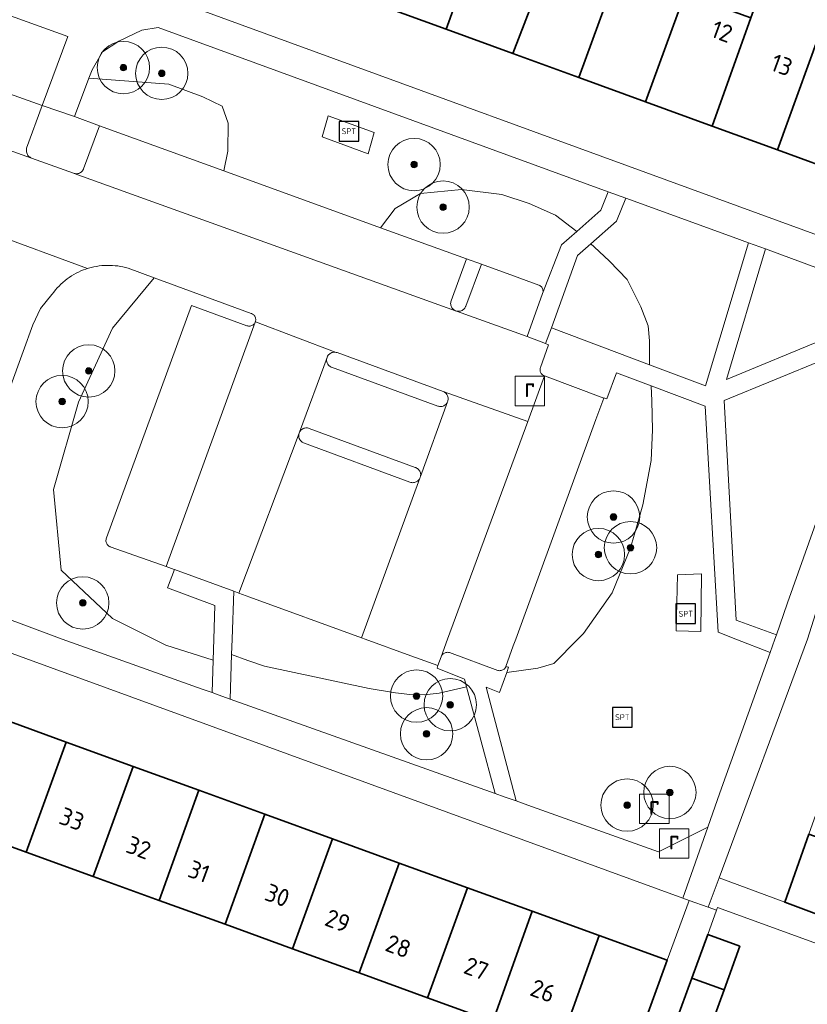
# Model space of a CAD drawing. Extents: x 154222 to 160093, y 456746 to 462495.
# Tile 246 of 256: x 158939 to 158999, y 460972 to 461047. Entities that reach past the tile are written whole.
import ezdxf
from ezdxf.enums import TextEntityAlignment as Align

# ---------------------------------------------------------------- set-up
doc = ezdxf.new("R2010")
doc.units = 0
doc.header["$LTSCALE"] = 0.75
doc.layers.get('0').update_dxf_attribs({"linetype": 'CONTINUOUS'})
for name, color, linetype, lineweight in [('B-XX-GR-BEPLANTING_CULTUUR_BOSPLANTSOEN-GV', 252, 'CONTINUOUS', 18), ('B-XX-GR-BEPLANTING_CULTUUR_HEESTERS-GV', 252, 'CONTINUOUS', 18), ('B-XX-GR-BOOM-S', 252, 'CONTINUOUS', 25), ('B-XX-IE-MEUBILAIR_WEGMEUBILAIR-S', 252, 'CONTINUOUS', 25), ('B-XX-OG-BEBOUWING-GV', 6, 'CONTINUOUS', 35), ('B-XX-OG-BEBOUWING-T18', 1, 'CONTINUOUS', 18), ('B-XX-OG-TERREIN_CULTUURSCHEIDING-GV', 252, 'CONTINUOUS', 18), ('B-XX-OG-TERREIN_ERF-GV', 252, 'CONTINUOUS', 18), ('B-XX-RI-GWA_RIOOLPUT-S', 252, 'CONTINUOUS', 25), ('B-XX-VH-VERHARDING_STRAATBAKSTEEN-GV', 252, 'CONTINUOUS', 18), ('B-XX-VH-VERHARDING_TEGEL-GV', 252, 'CONTINUOUS', 18)]:
    doc.layers.add(name, color=color, linetype=linetype, lineweight=lineweight)
doc.styles.add('NLCS-ISO', font='NLCS-ISO.ttf')
doc.styles.add('NLCS-ISO-M-T18', font='NLCS-ISO.ttf', dxfattribs={"height": 1.8})

# ---------------------------------------------------------------- blocks, each defined once
blk = doc.blocks.new('SRI-PUT_INSPECTIEPUT_RIOOLPUT-SO')
at = {"color": 0, "linetype": 'ByBlock', "lineweight": 18}
blk.add_lwpolyline([(-1.125, -1.125), (1.125, -1.125), (1.125, 1.125), (-1.125, 1.125)], close=True, dxfattribs=at)
at = {"color": 0, "linetype": 'ByBlock', "lineweight": 18, "style": 'NLCS-ISO'}
blk.add_text('r', height=1.5, dxfattribs=at).set_placement((0, 0.283), align=Align.MIDDLE_CENTER)
blk = doc.blocks.new('SIE-WEG_SPEELTOESTEL-SO')
at = {"flags": 128}
blk.add_lwpolyline([(-0.75, -0.75), (0.75, -0.75), (0.75, 0.75), (-0.75, 0.75)], close=True, dxfattribs=at)
at = {"style": 'NLCS-ISO'}
blk.add_text('SPT', height=0.45, dxfattribs=at).set_placement((0, 0), align=Align.MIDDLE_CENTER)
blk = doc.blocks.new('SGR-BOOM_01-SO')
at = {"linetype": 'ByBlock', "lineweight": 18}
h = blk.add_hatch(color=0, dxfattribs=at)
h.dxf.hatch_style = 1
edge = h.paths.add_edge_path()
edge.add_arc((0, 0), 0.25, 0, 360)
at = {"color": 0, "linetype": 'ByBlock', "lineweight": 18}
for radius in [2, 0.25]:
    blk.add_circle((0, 0), radius, dxfattribs=at)

msp = doc.modelspace()

# ---------------------------------------------------------------- linework, layer by layer
at = {"layer": 'B-XX-GR-BEPLANTING_CULTUUR_BOSPLANTSOEN-GV'}
msp.add_lwpolyline([(158942.175, 461046.053), (158917.939, 461054.837), (158915.869, 461048.722), (158915.562, 461042.306), (158915.647, 461039.135), (158915.794, 461033.616), (158920.444, 461031.95), (158922.054, 461036.583), (158922.045, 461036.649), (158924.007, 461042.264), (158925.357, 461046.084), (158940.221, 461040.783)], close=True, dxfattribs=at)
at = {"layer": 'B-XX-GR-BEPLANTING_CULTUUR_HEESTERS-GV'}
for points in [[(158949.889, 461042.429), (158943.795, 461042.873), (158942.687, 461039.952), (158944.608, 461039.248), (158954.09, 461035.802), (158954.394, 461037.295), (158954.429, 461039.449), (158953.974, 461040.734), (158952.499, 461041.45)], [(158975.337, 461033.995), (158972.237, 461034.369), (158969.101, 461034.063), (158967.174, 461032.926), (158966.07, 461031.45), (158972.634, 461029.064), (158973.77, 461028.652), (158976.21, 461027.765), (158978.162, 461027.055), (158978.17, 461027.052), (158978.226, 461027.022), (158978.278, 461026.986), (158978.326, 461026.943), (158978.368, 461026.895), (158978.403, 461026.842), (158978.432, 461026.785), (158978.453, 461026.725), (158978.466, 461026.662), (158978.472, 461026.599), (158978.47, 461026.535), (158978.459, 461026.472), (158978.441, 461026.411), (158979.879, 461030.133), (158981.041, 461031.162), (158979.42, 461032.406), (158977.421, 461033.302)], [(158982.372, 461029.988), (158982.125, 461030.219), (158981.113, 461029.315), (158979.127, 461023.796), (158986.612, 461020.965), (158986.607, 461021.46), (158986.595, 461022.811), (158986.494, 461023.956), (158985.947, 461025.401), (158984.9, 461027.491), (158983.555, 461028.886)], [(158956.192, 461024.888), (158948.772, 461027.616), (158945.583, 461023.782), (158942.996, 461018.109), (158941.077, 461011.436), (158941.661, 461005.262), (158945.583, 461001.591), (158948.749, 461000), (158949.671, 460999.537), (158953.275, 460998.386), (158953.326, 461000), (158953.409, 461002.585), (158949.788, 461003.915), (158950.316, 461005.315), (158950.287, 461005.325), (158949.677, 461005.543), (158945.413, 461007.064), (158945.377, 461007.08), (158945.322, 461007.112), (158945.27, 461007.151), (158945.224, 461007.196), (158945.184, 461007.247), (158945.15, 461007.301), (158945.124, 461007.36), (158945.105, 461007.422), (158945.093, 461007.485), (158945.09, 461007.549), (158945.094, 461007.614), (158945.107, 461007.677), (158945.127, 461007.738), (158951.634, 461025.495), (158955.856, 461023.958), (158955.916, 461023.939), (158955.978, 461023.928), (158956.041, 461023.925), (158956.103, 461023.929), (158956.165, 461023.942), (158956.224, 461023.962), (158956.281, 461023.99), (158956.333, 461024.025), (158956.381, 461024.066), (158956.423, 461024.113), (158956.459, 461024.164), (158956.491, 461024.226), (158956.5, 461024.253), (158956.503, 461024.26), (158956.519, 461024.321), (158956.528, 461024.383), (158956.529, 461024.446), (158956.521, 461024.508), (158956.506, 461024.569), (158956.484, 461024.628), (158956.453, 461024.683), (158956.417, 461024.734), (158956.374, 461024.78), (158956.325, 461024.82), (158956.272, 461024.853), (158956.215, 461024.88)], [(158986.717, 461019.369), (158984.071, 461020.368), (158983.334, 461018.368), (158983.113, 461018.435), (158983.104, 461018.41), (158982.496, 461016.782), (158976.383, 461000), (158976.197, 460999.488), (158975.641, 460997.92), (158975.846, 460997.852), (158975.699, 460997.443), (158978.072, 460997.786), (158979.3, 460998.131), (158981.137, 461000), (158981.554, 461000.424), (158983.744, 461003.551), (158985.151, 461006.989), (158985.704, 461008.924), (158986.09, 461010.271), (158986.736, 461013.668), (158986.841, 461015.996), (158986.793, 461018.213)], [(158955.245, 461003.519), (158954.854, 461003.661), (158954.729, 461000), (158954.69, 460998.823), (158955.926, 460998.365), (158957.193, 460997.936), (158965.202, 460996.223), (158967.204, 460995.897), (158968.294, 460995.771), (158969.383, 460995.747), (158970.549, 460995.876), (158972.628, 460996.36), (158972.473, 460996.936), (158970.386, 460997.788), (158970.448, 460997.981), (158968.382, 460998.72), (158964.879, 461000), (158964.615, 461000.096), (158956.08, 461003.215)]]:
    msp.add_lwpolyline(points, close=True, dxfattribs=at)
at = {"layer": 'B-XX-OG-BEBOUWING-GV'}
for points in [[(158974.054, 461054.885), (158969.054, 461056.708), (158966.077, 461048.432), (158971.072, 461046.614)], [(158980.239, 461055.417), (158975.171, 461057.265), (158974.253, 461054.812), (158974.054, 461054.885), (158971.072, 461046.614), (158976.171, 461044.758), (158979.322, 461052.964)], [(158984.206, 461051.183), (158985.103, 461053.643), (158980.239, 461055.417), (158979.322, 461052.964), (158976.171, 461044.758), (158981.198, 461042.928)], [(158989.289, 461049.33), (158984.206, 461051.183), (158981.198, 461042.928), (158986.299, 461041.072)], [(159000.285, 461048.16), (158995.231, 461049.966), (158994.345, 461047.486), (158991.392, 461039.218), (158996.377, 461037.403)], [(158994.345, 461047.486), (158989.289, 461049.33), (158986.299, 461041.072), (158991.392, 461039.218)], [(159005.295, 461046.371), (159000.285, 461048.16), (158996.377, 461037.403), (159000, 461036.085), (159001.327, 461035.602), (159004.385, 461043.825)], [(158942.053, 460992.131), (158936.959, 460993.982), (158933.944, 460985.562), (158938.999, 460983.725)], [(158947.157, 460990.277), (158942.053, 460992.131), (158938.999, 460983.725), (158944.12, 460981.865)], [(158952.196, 460988.446), (158947.157, 460990.277), (158944.12, 460981.865), (158949.163, 460980.033)], [(158957.222, 460986.621), (158952.196, 460988.446), (158949.163, 460980.033), (158954.189, 460978.206)], [(158962.399, 460984.74), (158957.222, 460986.621), (158954.189, 460978.206), (158959.342, 460976.334)], [(159007.091, 460982.118), (158998.776, 460985.101), (158996.928, 460979.896), (159000, 460978.75), (159005.176, 460976.818), (159007.082, 460982.093)], [(158967.492, 460982.89), (158962.399, 460984.74), (158959.342, 460976.334), (158964.434, 460974.484)], [(158972.706, 460980.995), (158967.492, 460982.89), (158964.434, 460974.484), (158969.643, 460972.592)], [(158977.654, 460979.198), (158972.706, 460980.995), (158969.643, 460972.592), (158974.646, 460970.774)], [(158982.749, 460977.347), (158977.654, 460979.198), (158974.646, 460970.774), (158979.731, 460968.926)], [(158987.962, 460975.453), (158982.749, 460977.347), (158979.731, 460968.926), (158978.605, 460965.825), (158983.78, 460963.944)], [(158993.51, 460976.522), (158991.046, 460977.421), (158989.827, 460974.088), (158992.294, 460973.198)], [(158992.294, 460973.198), (158989.827, 460974.088), (158988.583, 460970.685), (158991.046, 460969.786)]]:
    msp.add_lwpolyline(points, close=True, dxfattribs=at)
at = {"layer": 'B-XX-OG-TERREIN_CULTUURSCHEIDING-GV'}
for points in [[(158983.454, 461034.201), (158949.072, 461046.756), (158947.82, 461046.551), (158946.082, 461045.717), (158944.836, 461044.884), (158944.037, 461043.51), (158943.795, 461042.873), (158949.889, 461042.429), (158952.499, 461041.45), (158953.974, 461040.734), (158954.429, 461039.449), (158954.394, 461037.295), (158954.09, 461035.802), (158966.07, 461031.45), (158967.174, 461032.926), (158969.101, 461034.063), (158972.237, 461034.369), (158975.337, 461033.995), (158977.421, 461033.302), (158979.42, 461032.406), (158981.041, 461031.162), (158982.881, 461032.79)], [(158965.575, 461038.724), (158962.049, 461040.012), (158961.614, 461038.4), (158965.107, 461037.095)], [(158965.575, 461038.724), (158965.107, 461037.095), (158961.614, 461038.4), (158962.049, 461040.012)], [(158992.981, 461030.723), (158984.786, 461033.715), (158984.071, 461031.958), (158982.125, 461030.219), (158982.372, 461029.988), (158983.555, 461028.886), (158984.9, 461027.491), (158985.947, 461025.401), (158986.494, 461023.956), (158986.595, 461022.811), (158986.607, 461021.46), (158986.612, 461020.965), (158990.87, 461019.355), (158994.156, 461030.301)], [(158996.061, 461029.598), (158995.463, 461029.832), (158992.477, 461019.857), (159000, 461022.945), (159004.864, 461024.942), (159004.973, 461025.291), (159005.274, 461026.252), (159003.59, 461026.861), (159003.023, 461027.066), (159000, 461028.165)], [(159004.143, 461022.412), (159004.473, 461023.251), (159004.295, 461023.178), (159000, 461021.409), (158992.309, 461018.243), (158993.211, 461001.464), (158996.29, 461000.328), (158996.556, 461001.073), (158997.133, 461002.782), (159000, 461010.81)], [(158990.861, 461017.804), (158986.717, 461019.369), (158986.793, 461018.213), (158986.841, 461015.996), (158986.736, 461013.668), (158986.09, 461010.271), (158985.704, 461008.924), (158985.151, 461006.989), (158983.744, 461003.551), (158981.554, 461000.424), (158981.137, 461000), (158979.3, 460998.131), (158978.072, 460997.786), (158975.699, 460997.443), (158975.153, 460995.928), (158974.121, 460996.341), (158976.431, 460987.63), (158977.319, 460987.313), (158987.284, 460983.756), (158991.05, 460985.629), (158991.976, 460988.264), (158995.808, 460998.98), (158993.194, 461000), (158991.846, 461000.526)], [(158990.518, 461000.583), (158990.58, 461004.981), (158988.733, 461004.912), (158988.638, 461000.648)], [(158988.733, 461004.912), (158990.58, 461004.981), (158990.518, 461000.583), (158988.638, 461000.648)], [(158955.926, 460998.365), (158954.69, 460998.823), (158954.574, 460995.425), (158974.816, 460988.205), (158972.628, 460996.36), (158970.549, 460995.876), (158969.383, 460995.747), (158968.294, 460995.771), (158967.204, 460995.897), (158965.202, 460996.223), (158957.193, 460997.936)]]:
    msp.add_lwpolyline(points, close=True, dxfattribs=at)
msp.add_lwpolyline([(158932.241, 461003.538), (158941.748, 461000), (158952.445, 460996.185), (158953.196, 460995.917), (158953.275, 460998.386), (158949.671, 460999.537), (158948.749, 461000), (158945.583, 461001.591), (158941.661, 461005.262), (158941.077, 461011.436), (158942.996, 461018.109), (158945.583, 461023.782), (158948.772, 461027.616), (158946.785, 461028.346), (158946.588, 461028.402), (158946.389, 461028.45), (158946.189, 461028.49), (158945.987, 461028.523), (158945.784, 461028.547), (158945.58, 461028.564), (158945.376, 461028.573), (158945.171, 461028.573), (158944.967, 461028.566), (158944.763, 461028.55), (158944.559, 461028.527), (158944.357, 461028.496), (158944.157, 461028.456), (158943.957, 461028.409), (158943.76, 461028.355), (158943.677, 461028.329), (158943.565, 461028.292), (158943.373, 461028.222), (158943.184, 461028.145), (158942.998, 461028.06), (158942.815, 461027.968), (158942.636, 461027.869), (158942.461, 461027.763), (158942.291, 461027.65), (158942.124, 461027.531), (158941.963, 461027.405), (158941.807, 461027.273), (158941.656, 461027.135), (158941.51, 461026.992), (158941.37, 461026.842), (158941.236, 461026.688), (158941.109, 461026.528), (158940.987, 461026.363), (158940.969, 461026.337), (158940.102, 461025.271), (158939.513, 461024.03), (158938.773, 461021.991), (158937.732, 461019.119)], dxfattribs=at)
at = {"layer": 'B-XX-OG-TERREIN_ERF-GV'}
for points in [[(158955.887, 461052.141), (158950.526, 461054.092), (158948.799, 461049.394), (159000, 461030.687), (159005.037, 461028.91), (159006.797, 461033.611), (159001.327, 461035.602), (159000, 461036.085), (158996.377, 461037.403), (158991.392, 461039.218), (158986.299, 461041.072), (158981.198, 461042.928), (158976.171, 461044.758), (158971.072, 461046.614), (158966.077, 461048.432), (158960.97, 461050.291)], [(159006.006, 461005.409), (159007.828, 461010.49), (159009.666, 461015.614), (159011.464, 461020.627), (159013.34, 461025.859), (159008.553, 461027.715), (159000, 461004.14), (158999.44, 461002.409), (158998.661, 461000), (158991.919, 460981.747), (158996.928, 460979.896), (158998.776, 460985.101), (159000.605, 460990.253), (159002.417, 460995.356), (159004.066, 460999.999), (159004.203, 461000.381)], [(159000, 460976.519), (158991.799, 460979.48), (158991.729, 460979.287), (158991.046, 460977.421), (158993.51, 460976.522), (158992.294, 460973.198), (158991.046, 460969.786), (158988.583, 460970.685), (158987.284, 460967.136), (158989.748, 460966.238), (158988.584, 460963.055), (158987.359, 460959.705), (158984.896, 460960.604), (158984.205, 460958.714), (158997.414, 460953.872), (158999.279, 460959.202), (159000, 460961.263), (159001.05, 460964.261), (159002.845, 460969.389), (159004.741, 460974.806)]]:
    msp.add_lwpolyline(points, close=True, dxfattribs=at)
for points in [[(158936.959, 460993.982), (158942.053, 460992.131), (158947.157, 460990.277), (158952.196, 460988.446), (158957.222, 460986.621), (158962.399, 460984.74), (158967.492, 460982.89), (158972.706, 460980.995), (158977.654, 460979.198), (158982.749, 460977.347), (158987.962, 460975.453), (158989.634, 460980.035), (158989.154, 460980.21), (158934.899, 461000)], [(158974.646, 460970.774), (158969.643, 460972.592), (158964.434, 460974.484), (158959.342, 460976.334), (158954.189, 460978.206), (158949.163, 460980.033), (158944.12, 460981.865), (158938.999, 460983.725), (158933.944, 460985.562)]]:
    msp.add_lwpolyline(points, dxfattribs=at)
at = {"layer": 'B-XX-VH-VERHARDING_STRAATBAKSTEEN-GV'}
for points in [[(158940.221, 461040.783), (158925.357, 461046.084), (158924.007, 461042.264), (158939.4, 461036.774), (158939.351, 461036.797), (158939.29, 461036.834), (158939.234, 461036.877), (158939.182, 461036.926), (158939.136, 461036.981), (158939.097, 461037.041), (158939.065, 461037.104), (158939.04, 461037.171), (158939.022, 461037.24), (158939.013, 461037.311), (158939.011, 461037.382), (158939.018, 461037.453), (158939.032, 461037.523)], [(158954.09, 461035.802), (158944.608, 461039.248), (158943.384, 461035.951), (158943.367, 461035.911), (158943.334, 461035.851), (158943.294, 461035.795), (158943.248, 461035.744), (158943.197, 461035.699), (158943.14, 461035.66), (158943.08, 461035.628), (158943.016, 461035.603), (158942.949, 461035.586), (158942.882, 461035.577), (158942.813, 461035.576), (158942.745, 461035.582), (158942.67, 461035.598), (158971.778, 461025.104), (158971.707, 461025.14), (158971.65, 461025.178), (158971.598, 461025.223), (158971.551, 461025.273), (158971.51, 461025.329), (158971.476, 461025.389), (158971.449, 461025.452), (158971.43, 461025.518), (158971.418, 461025.586), (158971.415, 461025.655), (158971.419, 461025.723), (158971.432, 461025.791), (158971.452, 461025.857), (158972.634, 461029.064), (158966.07, 461031.45)], [(158973.77, 461028.652), (158972.634, 461029.064), (158971.452, 461025.857), (158971.432, 461025.791), (158971.419, 461025.723), (158971.415, 461025.655), (158971.418, 461025.586), (158971.43, 461025.518), (158971.449, 461025.452), (158971.476, 461025.389), (158971.51, 461025.329), (158971.551, 461025.273), (158971.598, 461025.223), (158971.65, 461025.178), (158971.707, 461025.14), (158971.778, 461025.104), (158971.858, 461025.075), (158971.954, 461025.06), (158972.023, 461025.058), (158972.091, 461025.063), (158972.159, 461025.076), (158972.224, 461025.098), (158972.287, 461025.126), (158972.346, 461025.162), (158972.401, 461025.204), (158972.45, 461025.252), (158972.493, 461025.306), (158972.53, 461025.364), (158972.56, 461025.426), (158972.57, 461025.453)], [(158976.21, 461027.765), (158973.77, 461028.652), (158972.57, 461025.453), (158972.56, 461025.426), (158972.53, 461025.364), (158972.493, 461025.306), (158972.45, 461025.252), (158972.401, 461025.204), (158972.346, 461025.162), (158972.287, 461025.126), (158972.224, 461025.098), (158972.159, 461025.076), (158972.091, 461025.063), (158972.023, 461025.058), (158971.954, 461025.06), (158971.858, 461025.075), (158977.266, 461023.125), (158978.441, 461026.411), (158978.459, 461026.472), (158978.47, 461026.535), (158978.472, 461026.599), (158978.466, 461026.662), (158978.453, 461026.725), (158978.432, 461026.785), (158978.403, 461026.842), (158978.368, 461026.895), (158978.326, 461026.943), (158978.278, 461026.986), (158978.226, 461027.022), (158978.17, 461027.052), (158978.162, 461027.055)], [(158955.856, 461023.958), (158951.634, 461025.495), (158945.127, 461007.738), (158945.107, 461007.677), (158945.094, 461007.614), (158945.09, 461007.549), (158945.093, 461007.485), (158945.105, 461007.422), (158945.124, 461007.36), (158945.15, 461007.301), (158945.184, 461007.247), (158945.224, 461007.196), (158945.27, 461007.151), (158945.322, 461007.112), (158945.377, 461007.08), (158945.413, 461007.064), (158949.677, 461005.543), (158956.491, 461024.226), (158956.459, 461024.164), (158956.423, 461024.113), (158956.381, 461024.066), (158956.333, 461024.025), (158956.281, 461023.99), (158956.224, 461023.962), (158956.165, 461023.942), (158956.103, 461023.929), (158956.041, 461023.925), (158955.978, 461023.928), (158955.916, 461023.939)], [(158962.675, 461021.918), (158956.5, 461024.253), (158956.491, 461024.226), (158949.677, 461005.543), (158950.287, 461005.325), (158950.316, 461005.315), (158954.854, 461003.661), (158955.245, 461003.519), (158959.835, 461015.733), (158959.839, 461015.746), (158959.865, 461015.81), (158961.976, 461021.539), (158961.991, 461021.576), (158962.022, 461021.638), (158962.06, 461021.695), (158962.105, 461021.748), (158962.155, 461021.795), (158962.211, 461021.836), (158962.271, 461021.871), (158962.334, 461021.898), (158962.401, 461021.918), (158962.469, 461021.93), (158962.538, 461021.934), (158962.607, 461021.93)], [(158962.607, 461021.93), (158962.538, 461021.934), (158962.469, 461021.93), (158962.401, 461021.918), (158962.334, 461021.898), (158962.271, 461021.871), (158962.211, 461021.836), (158962.155, 461021.795), (158962.105, 461021.748), (158962.06, 461021.695), (158962.022, 461021.638), (158961.991, 461021.576), (158961.976, 461021.539), (158961.956, 461021.473), (158961.944, 461021.405), (158961.941, 461021.335), (158961.945, 461021.266), (158961.957, 461021.198), (158961.976, 461021.132), (158962.004, 461021.069), (158962.038, 461021.009), (158962.079, 461020.953), (158962.127, 461020.903), (158962.179, 461020.858), (158962.237, 461020.82), (158962.299, 461020.788), (158962.321, 461020.779), (158970.431, 461017.816), (158970.497, 461017.796), (158970.564, 461017.784), (158970.633, 461017.78), (158970.701, 461017.784), (158970.769, 461017.795), (158970.834, 461017.815), (158970.898, 461017.842), (158970.957, 461017.876), (158971.012, 461017.917), (158971.062, 461017.964), (158971.106, 461018.017), (158971.144, 461018.074), (158971.175, 461018.135), (158971.192, 461018.181), (158971.21, 461018.248), (158971.22, 461018.317), (158971.222, 461018.386), (158971.217, 461018.455), (158971.203, 461018.523), (158971.181, 461018.59), (158971.153, 461018.653), (158971.117, 461018.712), (158971.074, 461018.767), (158971.025, 461018.817), (158970.972, 461018.861), (158970.913, 461018.898), (158970.854, 461018.926), (158970.85, 461018.928), (158970.833, 461018.935), (158962.741, 461021.898), (158962.675, 461021.918)], [(158961.956, 461021.473), (158961.976, 461021.539), (158959.865, 461015.81), (158959.897, 461015.87), (158959.937, 461015.927), (158959.983, 461015.978), (158960.034, 461016.024), (158960.091, 461016.063), (158960.151, 461016.096), (158960.215, 461016.121), (158960.282, 461016.139), (158960.35, 461016.149), (158960.418, 461016.151), (158960.487, 461016.145), (158960.555, 461016.132), (158960.62, 461016.11), (158968.71, 461013.125), (158968.753, 461013.11), (158968.815, 461013.08), (158968.874, 461013.044), (158968.928, 461013.001), (158968.977, 461012.952), (158969.019, 461012.898), (158969.056, 461012.839), (158969.085, 461012.777), (158969.106, 461012.711), (158969.12, 461012.644), (158969.126, 461012.575), (158969.125, 461012.506), (158969.115, 461012.438), (158971.175, 461018.135), (158971.144, 461018.074), (158971.106, 461018.017), (158971.062, 461017.964), (158971.012, 461017.917), (158970.957, 461017.876), (158970.898, 461017.842), (158970.834, 461017.815), (158970.769, 461017.795), (158970.701, 461017.784), (158970.633, 461017.78), (158970.564, 461017.784), (158970.497, 461017.796), (158970.431, 461017.816), (158962.321, 461020.779), (158962.299, 461020.788), (158962.237, 461020.82), (158962.179, 461020.858), (158962.127, 461020.903), (158962.079, 461020.953), (158962.038, 461021.009), (158962.004, 461021.069), (158961.976, 461021.132), (158961.957, 461021.198), (158961.945, 461021.266), (158961.941, 461021.335), (158961.944, 461021.405)], [(158983.104, 461018.41), (158978.594, 461020.123), (158977.312, 461016.642), (158971.182, 461000), (158970.688, 460998.658), (158970.714, 460998.717), (158970.747, 460998.771), (158970.787, 460998.822), (158970.833, 460998.867), (158970.884, 460998.906), (158970.939, 460998.938), (158970.999, 460998.963), (158971.06, 460998.981), (158971.124, 460998.991), (158971.188, 460998.993), (158971.252, 460998.987), (158971.314, 460998.973), (158971.327, 460998.969), (158975.013, 460997.609), (158975.076, 460997.595), (158975.141, 460997.59), (158975.205, 460997.592), (158975.269, 460997.602), (158975.331, 460997.62), (158975.391, 460997.646), (158975.446, 460997.679), (158975.498, 460997.718), (158975.544, 460997.763), (158975.584, 460997.814), (158975.618, 460997.869), (158975.641, 460997.92), (158976.197, 460999.488), (158976.383, 461000), (158982.496, 461016.782)], [(158977.312, 461016.642), (158970.854, 461018.926), (158970.913, 461018.898), (158970.972, 461018.861), (158971.025, 461018.817), (158971.074, 461018.767), (158971.117, 461018.712), (158971.153, 461018.653), (158971.181, 461018.59), (158971.203, 461018.523), (158971.217, 461018.455), (158971.222, 461018.386), (158971.22, 461018.317), (158971.21, 461018.248), (158971.192, 461018.181), (158971.175, 461018.135), (158969.115, 461012.438), (158969.097, 461012.371), (158969.094, 461012.361), (158969.067, 461012.298), (158964.615, 461000.096), (158964.879, 461000), (158968.382, 460998.72), (158970.448, 460997.981), (158970.688, 460998.658), (158971.182, 461000)], [(158960.487, 461016.145), (158960.418, 461016.151), (158960.35, 461016.149), (158960.282, 461016.139), (158960.215, 461016.121), (158960.151, 461016.096), (158960.091, 461016.063), (158960.034, 461016.024), (158959.983, 461015.978), (158959.937, 461015.927), (158959.897, 461015.87), (158959.865, 461015.81), (158959.839, 461015.746), (158959.835, 461015.733), (158959.819, 461015.666), (158959.81, 461015.598), (158959.809, 461015.529), (158959.817, 461015.46), (158959.832, 461015.393), (158959.855, 461015.328), (158959.885, 461015.266), (158959.922, 461015.208), (158959.966, 461015.155), (158960.016, 461015.107), (158960.07, 461015.065), (158960.13, 461015.03), (158960.18, 461015.007), (158968.307, 461012.004), (158968.372, 461011.982), (158968.44, 461011.967), (158968.508, 461011.961), (158968.578, 461011.962), (158968.646, 461011.972), (158968.713, 461011.989), (158968.777, 461012.014), (158968.838, 461012.046), (158968.895, 461012.085), (158968.947, 461012.13), (158968.994, 461012.181), (158969.034, 461012.237), (158969.067, 461012.298), (158969.094, 461012.361), (158969.097, 461012.371), (158969.115, 461012.438), (158969.125, 461012.506), (158969.126, 461012.575), (158969.12, 461012.644), (158969.106, 461012.711), (158969.085, 461012.777), (158969.056, 461012.839), (158969.019, 461012.898), (158968.977, 461012.952), (158968.928, 461013.001), (158968.874, 461013.044), (158968.815, 461013.08), (158968.753, 461013.11), (158968.71, 461013.125), (158960.62, 461016.11), (158960.555, 461016.132)], [(158959.819, 461015.666), (158959.835, 461015.733), (158955.245, 461003.519), (158956.08, 461003.215), (158964.615, 461000.096), (158969.067, 461012.298), (158969.034, 461012.237), (158968.994, 461012.181), (158968.947, 461012.13), (158968.895, 461012.085), (158968.838, 461012.046), (158968.777, 461012.014), (158968.713, 461011.989), (158968.646, 461011.972), (158968.578, 461011.962), (158968.508, 461011.961), (158968.44, 461011.967), (158968.372, 461011.982), (158968.307, 461012.004), (158960.18, 461015.007), (158960.13, 461015.03), (158960.07, 461015.065), (158960.016, 461015.107), (158959.966, 461015.155), (158959.922, 461015.208), (158959.885, 461015.266), (158959.855, 461015.328), (158959.832, 461015.393), (158959.817, 461015.46), (158959.809, 461015.529), (158959.81, 461015.598)]]:
    msp.add_lwpolyline(points, close=True, dxfattribs=at)
for points in [[(158936.187, 461031.084), (158943.677, 461028.329), (158943.76, 461028.355), (158943.957, 461028.409), (158944.157, 461028.456), (158944.357, 461028.496), (158944.559, 461028.527), (158944.763, 461028.55), (158944.967, 461028.566), (158945.171, 461028.573), (158945.376, 461028.573), (158945.58, 461028.564), (158945.784, 461028.547), (158945.987, 461028.523), (158946.189, 461028.49), (158946.389, 461028.45), (158946.588, 461028.402), (158946.785, 461028.346), (158948.772, 461027.616), (158956.192, 461024.888), (158956.215, 461024.88), (158956.272, 461024.853), (158956.325, 461024.82), (158956.374, 461024.78), (158956.417, 461024.734), (158956.453, 461024.683), (158956.484, 461024.628), (158956.506, 461024.569), (158956.521, 461024.508), (158956.529, 461024.446), (158956.528, 461024.383), (158956.519, 461024.321), (158956.503, 461024.26), (158956.5, 461024.253), (158962.675, 461021.918), (158962.741, 461021.898), (158970.833, 461018.935), (158970.85, 461018.928), (158970.854, 461018.926), (158977.312, 461016.642), (158978.594, 461020.123), (158978.535, 461020.144), (158978.48, 461020.173), (158978.428, 461020.208), (158978.382, 461020.25), (158978.341, 461020.297), (158978.307, 461020.349), (158978.279, 461020.405), (158978.259, 461020.465), (158978.247, 461020.526), (158978.242, 461020.588), (158978.246, 461020.65), (158978.257, 461020.712), (158978.273, 461020.762), (158978.89, 461022.499), (158978.658, 461022.588), (158977.266, 461023.125), (158971.858, 461025.075), (158971.778, 461025.104), (158942.67, 461035.598), (158942.613, 461035.619), (158939.4, 461036.774), (158924.007, 461042.264)], [(158937.732, 461019.119), (158938.773, 461021.991), (158939.513, 461024.03), (158940.102, 461025.271), (158940.969, 461026.337), (158940.987, 461026.363), (158941.109, 461026.528), (158941.236, 461026.688), (158941.37, 461026.842), (158941.51, 461026.992), (158941.656, 461027.135), (158941.807, 461027.273), (158941.963, 461027.405), (158942.124, 461027.531), (158942.291, 461027.65), (158942.461, 461027.763), (158942.636, 461027.869), (158942.815, 461027.968), (158942.998, 461028.06), (158943.184, 461028.145), (158943.373, 461028.222), (158943.565, 461028.292), (158943.677, 461028.329), (158936.187, 461031.084)]]:
    msp.add_lwpolyline(points, dxfattribs=at)
at = {"layer": 'B-XX-VH-VERHARDING_TEGEL-GV'}
for points in [[(158917.939, 461054.837), (158942.175, 461046.053), (158940.221, 461040.783), (158942.687, 461039.952), (158943.795, 461042.873), (158944.037, 461043.51), (158944.836, 461044.884), (158946.082, 461045.717), (158947.82, 461046.551), (158949.072, 461046.756), (158983.454, 461034.201), (158984.786, 461033.715), (158992.981, 461030.723), (158994.156, 461030.301), (158995.463, 461029.832), (158996.061, 461029.598), (159000, 461028.165)], [(159000, 461030.687), (158948.799, 461049.394)], [(159000, 461022.945), (158992.477, 461019.857), (158995.463, 461029.832), (158994.156, 461030.301), (158990.87, 461019.355), (158986.612, 461020.965), (158979.127, 461023.796), (158978.658, 461022.588), (158978.89, 461022.499), (158978.273, 461020.762), (158978.257, 461020.712), (158978.246, 461020.65), (158978.242, 461020.588), (158978.247, 461020.526), (158978.259, 461020.465), (158978.279, 461020.405), (158978.307, 461020.349), (158978.341, 461020.297), (158978.382, 461020.25), (158978.428, 461020.208), (158978.48, 461020.173), (158978.535, 461020.144), (158978.594, 461020.123), (158983.104, 461018.41), (158983.113, 461018.435), (158983.334, 461018.368), (158984.071, 461020.368), (158986.717, 461019.369), (158990.861, 461017.804), (158991.846, 461000.526), (158993.194, 461000), (158995.808, 460998.98), (158996.172, 461000), (158996.29, 461000.328), (158993.211, 461001.464), (158992.309, 461018.243), (159000, 461021.409)], [(159000, 461010.81), (158997.133, 461002.782), (158996.556, 461001.073), (158996.29, 461000.328), (158996.172, 461000), (158995.808, 460998.98), (158991.976, 460988.264), (158991.05, 460985.629), (158989.154, 460980.21), (158989.634, 460980.035), (158991.09, 460979.504), (158991.919, 460981.747), (158998.661, 461000)], [(158988.583, 460970.685), (158989.827, 460974.088), (158991.046, 460977.421), (158991.729, 460979.287), (158991.09, 460979.504), (158989.634, 460980.035), (158987.962, 460975.453), (158983.78, 460963.944)]]:
    msp.add_lwpolyline(points, dxfattribs=at)
for points in [[(158942.687, 461039.952), (158940.221, 461040.783), (158939.032, 461037.523), (158939.018, 461037.453), (158939.011, 461037.382), (158939.013, 461037.311), (158939.022, 461037.24), (158939.04, 461037.171), (158939.065, 461037.104), (158939.097, 461037.041), (158939.136, 461036.981), (158939.182, 461036.926), (158939.234, 461036.877), (158939.29, 461036.834), (158939.351, 461036.797), (158939.4, 461036.774), (158942.613, 461035.619), (158942.67, 461035.598), (158942.745, 461035.582), (158942.813, 461035.576), (158942.882, 461035.577), (158942.949, 461035.586), (158943.016, 461035.603), (158943.08, 461035.628), (158943.14, 461035.66), (158943.197, 461035.699), (158943.248, 461035.744), (158943.294, 461035.795), (158943.334, 461035.851), (158943.367, 461035.911), (158943.384, 461035.951), (158944.608, 461039.248)], [(158984.786, 461033.715), (158983.454, 461034.201), (158982.881, 461032.79), (158981.041, 461031.162), (158979.879, 461030.133), (158978.441, 461026.411), (158977.266, 461023.125), (158978.658, 461022.588), (158979.127, 461023.796), (158981.113, 461029.315), (158982.125, 461030.219), (158984.071, 461031.958)], [(158937.732, 461019.119), (158935.965, 461019.768), (158935.828, 461019.377), (158930.487, 461004.18), (158929.74, 461001.989), (158931.399, 461001.333), (158933.25, 461000.601), (158934.899, 461000), (158989.154, 460980.21), (158991.05, 460985.629), (158987.284, 460983.756), (158977.319, 460987.313), (158976.431, 460987.63), (158975.512, 460987.957), (158974.816, 460988.205), (158954.574, 460995.425), (158953.664, 460995.75), (158953.196, 460995.917), (158952.445, 460996.185), (158941.748, 461000), (158932.241, 461003.538), (158934.915, 461011.126)], [(158954.854, 461003.661), (158950.316, 461005.315), (158949.788, 461003.915), (158953.409, 461002.585), (158953.326, 461000), (158953.275, 460998.386), (158953.196, 460995.917), (158953.664, 460995.75), (158954.574, 460995.425), (158954.69, 460998.823), (158954.729, 461000)], [(158971.252, 460998.987), (158971.188, 460998.993), (158971.124, 460998.991), (158971.06, 460998.981), (158970.999, 460998.963), (158970.939, 460998.938), (158970.884, 460998.906), (158970.833, 460998.867), (158970.787, 460998.822), (158970.747, 460998.771), (158970.714, 460998.717), (158970.688, 460998.658), (158970.448, 460997.981), (158970.386, 460997.788), (158972.473, 460996.936), (158972.628, 460996.36), (158974.816, 460988.205), (158975.512, 460987.957), (158976.431, 460987.63), (158974.121, 460996.341), (158975.153, 460995.928), (158975.699, 460997.443), (158975.846, 460997.852), (158975.641, 460997.92), (158975.618, 460997.869), (158975.584, 460997.814), (158975.544, 460997.763), (158975.498, 460997.718), (158975.446, 460997.679), (158975.391, 460997.646), (158975.331, 460997.62), (158975.269, 460997.602), (158975.205, 460997.592), (158975.141, 460997.59), (158975.076, 460997.595), (158975.013, 460997.609), (158971.327, 460998.969), (158971.314, 460998.973)], [(158996.928, 460979.896), (158991.919, 460981.747), (158991.09, 460979.504), (158991.729, 460979.287), (158991.799, 460979.48), (159000, 460976.519), (159004.741, 460974.806), (159013.29, 460971.676), (159018.045, 460969.915), (159018.839, 460971.89), (159005.176, 460976.818), (159000, 460978.75)]]:
    msp.add_lwpolyline(points, close=True, dxfattribs=at)

# ---------------------------------------------------------------- block references
at = {"layer": 'B-XX-GR-BOOM-S'}
for p in [(158946.421, 461043.685), (158949.349, 461043.248), (158968.621, 461036.274), (158970.835, 461033.026), (158943.774, 461020.5), (158941.743, 461018.16), (158983.853, 461009.338), (158982.699, 461006.47), (158985.151, 461006.989), (158943.318, 461002.77), (158968.81, 460995.652), (158971.385, 460994.988), (158969.579, 460992.764), (158988.157, 460988.282), (158984.89, 460987.318)]:
    msp.add_blockref('SGR-BOOM_01-SO', p, dxfattribs=at)
at = {"layer": 'B-XX-IE-MEUBILAIR_WEGMEUBILAIR-S'}
for p in [(158963.642, 461038.822), (158989.376, 461001.939), (158984.526, 460994.034)]:
    msp.add_blockref('SIE-WEG_SPEELTOESTEL-SO', p, dxfattribs=at)
at = {"layer": 'B-XX-RI-GWA_RIOOLPUT-S'}
for p in [(158977.457, 461018.967), (158986.972, 460987.038), (158988.491, 460984.389)]:
    msp.add_blockref('SRI-PUT_INSPECTIEPUT_RIOOLPUT-SO', p, dxfattribs=at)

# ---------------------------------------------------------------- texts
at = {"layer": 'B-XX-OG-BEBOUWING-T18', "style": 'NLCS-ISO-M-T18'}
for s, rotation, p in [('12', 339.8, (158992.135, 461046.439)), ('13', 339.8, (158996.702, 461043.886)), ('33', 339.5, (158942.487, 460986.253)), ('32', 339.5, (158947.591, 460984.065)), ('31', 339.5, (158952.195, 460982.241)), ('30', 339.5, (158958.183, 460980.417)), ('29', 339.5, (158962.788, 460978.472)), ('28', 339.5, (158967.421, 460976.526)), ('27', 339.5, (158973.376, 460974.824)), ('26', 339.5, (158978.461, 460973.122))]:
    msp.add_text(s, height=1.35, rotation=rotation, dxfattribs=at).set_placement(p, align=Align.MIDDLE_CENTER)

doc.saveas('drawing.dxf')
